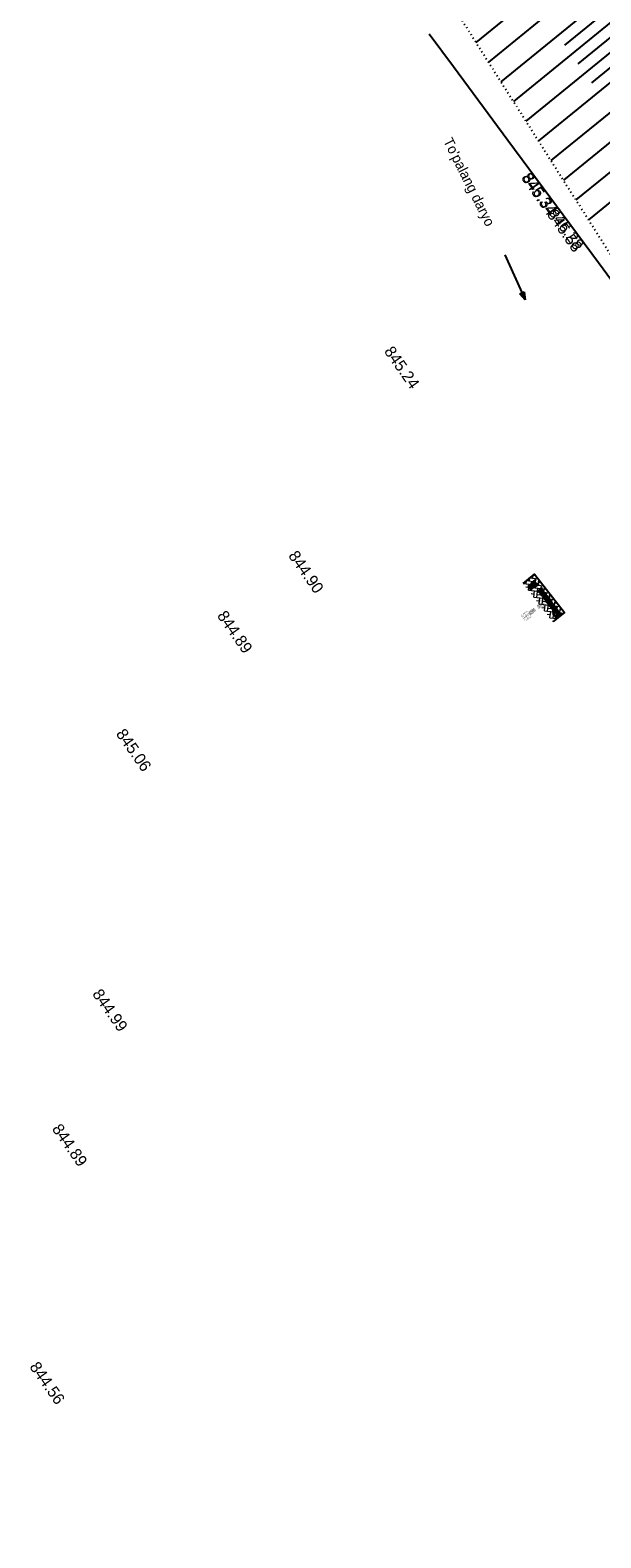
# Model space of a CAD drawing. Header units: millimetres. Extents: x 405709 to 406552, y 4254722 to 4255885.
# Tile 42 of 48: x 405709 to 405759, y 4255680 to 4255810. Entities that reach past the tile are written whole.
import ezdxf

# ---------------------------------------------------------------- set-up
doc = ezdxf.new("R2010")
doc.units = ezdxf.units.MM
doc.header["$LTSCALE"] = 0.5
doc.linetypes.add('CONTI', pattern=[0])
doc.linetypes.add('Контура низ откосов  Штриховая 0.1-0.5 - - - - - - -', pattern=[0.6, 0.1, -0.5])
for name, color, linetype in [('(007) Здания', 7, 'Continuous'), ('(027) Гидрография', 7, 'Continuous'), ('(028) Гидротехн.', 7, 'Continuous'), ('(031) Горизонтали', 42, 'Continuous'), ('(037) Контуры', 7, 'Continuous'), ('PI_OTDEFAULT', 172, 'CONTI'), ('PLEPO', 8, 'Continuous')]:
    doc.layers.add(name, color=color, linetype=linetype)
doc.layers.add('.', color=7, linetype='Continuous', lineweight=15)
doc.layers.add('OBORUDOVANIE', color=251, linetype='Continuous', lineweight=5)
doc.styles.add('BM-431', font='txt')

# ---------------------------------------------------------------- blocks, each defined once
blk = doc.blocks.new('*X10')
at = {"color": 0}
for p, q in [((7.2, 1.35), (7.36, 1.35)), ((7.2, 1.3), (7.53, 1.3)), ((7.2, 1.25), (7.69, 1.25)), ((7.2, 1.2), (7.85, 1.2)), ((7.2, 1.15), (8.01, 1.15)), ((7.2, 1.1), (8.18, 1.1)), ((7.2, 1.05), (8.34, 1.05)), ((7.2, 1), (8.5, 1)), ((7.2, 0.95), (8.34, 0.95)), ((7.2, 0.9), (8.18, 0.9)), ((7.2, 0.85), (8.01, 0.85)), ((7.2, 0.8), (7.85, 0.8)), ((7.2, 0.75), (7.69, 0.75)), ((7.2, 0.7), (7.53, 0.7)), ((7.2, 0.65), (7.36, 0.65))]:
    blk.add_line(p, q, dxfattribs=at)
blk = doc.blocks.new('I02225')
for p, q in [((-1.14, -0.45), (-1.14, 0.35)), ((-1.14, 0.35), (0.16, -0.05)), ((-8.34, -0.05), (0.16, -0.05)), ((0.16, -0.05), (-1.14, -0.45))]:
    blk.add_line(p, q)
blk.add_blockref('*X10', (-8.34, -1.05))
blk = doc.blocks.new('парпорпо')
at = {"layer": 'PLEPO', "color": 0}
for p, q in [((13253, -118, -454), (13733, -118, -454)), ((13253, -144, -454), (13624, -144, -454)), ((13253, -690, -454), (13647, -690, -454)), ((13253, -715, -454), (13812, -715, -454)), ((13285, -99, -454), (13780, -99, -454)), ((13285, -734, -454), (13780, -734, -454)), ((13331, -161, -454), (13331, -192, -454)), ((13331, -161, -454), (13444, -161, -454)), ((13331, -192, -454), (13444, -192, -454)), ((13331, -673, -454), (13331, -641, -454)), ((13331, -641, -454), (13444, -641, -454)), ((13331, -673, -454), (13444, -673, -454)), ((13444, -161, -454), (13444, -192, -454)), ((13444, -164, -454), (13589, -164, -454)), ((13444, -189, -454), (13565, -189, -454)), ((13444, -673, -454), (13444, -641, -454)), ((13444, -645, -454), (13567, -645, -454)), ((13444, -670, -454), (13603, -670, -454)), ((13477, -189, -454), (13457, -420, -454)), ((13457, -420, -454), (13477, -645, -454)), ((13507, -144, -454), (13507, -164, -454)), ((13507, -670, -454), (13507, -690, -454)), ((13532, -144, -454), (13532, -164, -454)), ((13532, -670, -454), (13532, -690, -454)), ((13555, -189, -454), (13554, -202, -454)), ((13554, -636, -454), (13555, -645, -454)), ((13610, -676, -454), (13611, -676, -454)), ((13610, -676, -454), (13610, -676, -454)), ((13684, -202, -454), (13916, -202, -454)), ((13707, -632, -454), (13916, -632, -454)), ((13813, -157, -454), (13916, -157, -454)), ((13862, -676, -454), (13916, -676, -454)), ((13916, -157, -454), (13916, -202, -454)), ((13916, -164, -454), (14315, -164, -454)), ((13916, -189, -454), (14234, -189, -454)), ((13916, -676, -454), (13916, -632, -454)), ((13916, -645, -454), (14234, -645, -454)), ((13916, -670, -454), (14315, -670, -454)), ((13997, -362, -454), (13997, -362, -454)), ((13997, -362, -454), (13999, -472, -454)), ((14003, -189, -454), (14001, -250, -454)), ((14001, -561, -454), (14003, -645, -454)), ((14236, -189, -454), (14236, -255, -454)), ((14236, -334, -454), (14236, -352, -454)), ((14236, -352, -454), (14363, -352, -454)), ((14236, -496, -454), (14236, -482, -454)), ((14236, -482, -454), (14363, -482, -454)), ((14236, -645, -454), (14236, -567, -454)), ((14313, -189, -454), (14361, -189, -454)), ((14313, -645, -454), (14361, -645, -454)), ((14315, -164, -454), (14315, -189, -454)), ((14315, -670, -454), (14315, -645, -454)), ((14361, -189, -454), (14361, -259, -454)), ((14361, -328, -454), (14361, -352, -454)), ((14361, -501, -454), (14361, -482, -454)), ((14361, -645, -454), (14361, -573, -454))]:
    blk.add_line(p, q, dxfattribs=at)
at = {"layer": 'PLEPO', "color": 0, "elevation": -454}
blk.add_lwpolyline([(13477, -291), (13475, -541), (13500, -589), (13541, -627), (13595, -664), (13621, -684), (13669, -695), (13747, -701), (13795, -712), (13836, -724), (13873, -710), (13881, -695), (13853, -667), (13827, -658), (13778, -661), (13730, -647), (13689, -621), (13667, -598), (13724, -592), (13775, -584), (13859, -575), (13936, -569), (13956, -558), (14028, -564), (14096, -566), (14191, -569), (14262, -566), (14300, -555), (14328, -569), (14349, -575), (14395, -569), (14418, -538), (14420, -515), (14406, -501), (14349, -501), (14305, -503), (14274, -506), (14211, -489), (14131, -478), (14030, -480), (13979, -466), (13919, -449), (13804, -417), (13910, -397), (14002, -360), (14045, -352), (14139, -357), (14257, -329), (14305, -329), (14337, -334), (14372, -326), (14412, -309), (14412, -289), (14389, -260), (14303, -257), (14251, -263), (14245, -254), (14176, -257), (14099, -254), (14065, -248), (14019, -257), (13956, -231), (13876, -231), (13798, -234), (13735, -234), (13687, -237), (13672, -223), (13695, -183), (13750, -165), (13818, -157), (13876, -151), (13876, -128), (13853, -114), (13827, -97), (13787, -94), (13724, -122), (13652, -128), (13586, -165), (13515, -246), (13500, -263)], close=True, dxfattribs=at)
for points in [[(13563, -346), (13532, -354), (13500, -383), (13486, -426), (13515, -466), (13543, -483), (13569, -489), (13586, -503), (13621, -498), (13638, -492), (13661, -486), (13692, -480), (13707, -463), (13718, -435), (13724, -426), (13744, -415), (13721, -403), (13721, -380), (13707, -363), (13672, -352), (13644, -349), (13632, -349), (13621, -334), (13575, -331), (13572, -340)], [(13721, -460), (13712, -509), (13678, -564), (13632, -595)], [(13672, -263), (13692, -286), (13707, -317), (13724, -349), (13724, -380)]]:
    blk.add_lwpolyline(points, dxfattribs=at)
at = {"layer": 'PLEPO', "color": 0}
for centre in [(13253, -131, -454), (13253, -703, -454)]:
    blk.add_arc(centre, 12.7, 90, 270, dxfattribs=at)
blk = doc.blocks.new('апрапр')
at = {"layer": 'OBORUDOVANIE', "color": 168, "lineweight": 5}
for p, q in [((-342350, 27223), (-335150, 27223)), ((-342350, 26803), (-335150, 26803)), ((-342350, 26683), (-335150, 26683)), ((-342350, 26263), (-335150, 26263)), ((-342350, 26143), (-335150, 26143)), ((-342350, 25723), (-335150, 25723)), ((-342350, 25603), (-335150, 25603)), ((-342350, 25183), (-335150, 25183)), ((-342350, 25063), (-335150, 25063)), ((-342350, 24643), (-335150, 24643)), ((-327650, 27223), (-334850, 27223)), ((-327650, 26803), (-334850, 26803)), ((-327650, 26683), (-334850, 26683)), ((-327650, 26263), (-334850, 26263)), ((-327650, 26143), (-334850, 26143)), ((-327650, 25723), (-334850, 25723)), ((-327650, 25603), (-334850, 25603)), ((-327650, 25183), (-334850, 25183)), ((-327650, 25063), (-334850, 25063)), ((-327650, 24643), (-334850, 24643))]:
    blk.add_line(p, q, dxfattribs=at)
for points in [[(-342650, 27523), (-342680, 27523, 0.4142136), (-342800, 27403), (-342800, 24463, 0.4142136), (-342680, 24343), (-342650, 24343)], [(-342200, 27223), (-342200, 27403, 0.4142136), (-342320, 27523), (-342350, 27523)], [(-342350, 24343), (-342320, 24343, 0.4142136), (-342200, 24463), (-342200, 24643)], [(-335150, 27523), (-335180, 27523, 0.4142136), (-335300, 27403), (-335300, 27223)], [(-335300, 24643), (-335300, 24463, 0.4142136), (-335180, 24343), (-335150, 24343)], [(-334700, 27223), (-334700, 27403, 0.4142136), (-334820, 27523), (-334850, 27523)], [(-334850, 24343), (-334820, 24343, 0.4142136), (-334700, 24463), (-334700, 24643)], [(-327650, 27523), (-327680, 27523, 0.4142136), (-327800, 27403), (-327800, 27223)], [(-327800, 24643), (-327800, 24463, 0.4142136), (-327680, 24343), (-327650, 24343)], [(-327350, 24343), (-327320, 24343, 0.4142136), (-327200, 24463), (-327200, 27403, 0.4142136), (-327320, 27523), (-327350, 27523)]]:
    blk.add_lwpolyline(points, format="xyb", dxfattribs=at)
at = {"layer": 'OBORUDOVANIE', "color": 5, "lineweight": 15}
for points in [[(-342650, 27708), (-342650, 24158)], [(-342350, 24158), (-342350, 27708)], [(-335150, 27708), (-335150, 24158)], [(-334850, 24158), (-334850, 27708)], [(-327650, 27708), (-327650, 24158)], [(-327350, 24158), (-327350, 27708)]]:
    blk.add_lwpolyline(points, dxfattribs=at)
at = {"layer": 'OBORUDOVANIE', "color": 168, "lineweight": 5}
for points in [[(-342200, 26683), (-342200, 26803)], [(-342200, 26143), (-342200, 26263)], [(-342200, 25603), (-342200, 25723)], [(-342200, 25063), (-342200, 25183)], [(-335300, 26803), (-335300, 26683)], [(-335300, 26263), (-335300, 26143)], [(-335300, 25723), (-335300, 25603)], [(-335300, 25183), (-335300, 25063)], [(-334700, 26683), (-334700, 26803)], [(-334700, 26143), (-334700, 26263)], [(-334700, 25603), (-334700, 25723)], [(-334700, 25063), (-334700, 25183)], [(-327800, 26803), (-327800, 26683)], [(-327800, 26263), (-327800, 26143)], [(-327800, 25723), (-327800, 25603)], [(-327800, 25183), (-327800, 25063)]]:
    blk.add_lwpolyline(points, dxfattribs=at)
at = {"layer": 'OBORUDOVANIE', "color": 5, "lineweight": 15}
for centre, start, end in [((-342500, 27708), 0, 180), ((-342500, 24158), 180, 0), ((-335000, 27708), 0, 180), ((-335000, 24158), 180, 0), ((-327500, 27708), 0, 180), ((-327500, 24158), 180, 0)]:
    blk.add_arc(centre, 150, start, end, dxfattribs=at)
blk = doc.blocks.new('4')
at = {"color": 41, "true_color": 0xffd966, "const_width": 0.1}
blk.add_lwpolyline([(29483.7, 3308.7), (29483.7, 3311.7), (29480.7, 3311.7), (29480.7, 3308.7)], close=True, dxfattribs=at)
at = {"color": 41, "true_color": 0xffd966, "const_width": 0.05}
for points in [[(29481, 3311.4, 1), (29480.8, 3311.4, 1)], [(29480.9, 3310.7, 1), (29480.9, 3310.9, 1)], [(29480.9, 3310.1, 1), (29480.9, 3310.3, 1)], [(29480.9, 3309.4, 1), (29480.9, 3309.6, 1)], [(29480.9, 3308.8, 1), (29480.9, 3309, 1)], [(29481.7, 3311.4, 1), (29481.5, 3311.4, 1)], [(29481.6, 3310.7, 1), (29481.6, 3310.9, 1)], [(29481.6, 3310.1, 1), (29481.6, 3310.3, 1)], [(29481.6, 3309.4, 1), (29481.6, 3309.6, 1)], [(29481.6, 3308.8, 1), (29481.6, 3309, 1)], [(29482.3, 3311.4, 1), (29482.1, 3311.4, 1)], [(29482.2, 3310.7, 1), (29482.2, 3310.9, 1)], [(29482.2, 3310.1, 1), (29482.2, 3310.3, 1)], [(29482.2, 3309.4, 1), (29482.2, 3309.6, 1)], [(29482.2, 3308.8, 1), (29482.2, 3309, 1)], [(29482.9, 3311.4, 1), (29482.7, 3311.4, 1)], [(29482.8, 3310.7, 1), (29482.8, 3310.9, 1)], [(29482.8, 3310.1, 1), (29482.8, 3310.3, 1)], [(29482.8, 3309.4, 1), (29482.8, 3309.6, 1)], [(29482.8, 3308.8, 1), (29482.8, 3309, 1)], [(29483.5, 3311.4, 1), (29483.3, 3311.4, 1)], [(29483.4, 3310.7, 1), (29483.4, 3310.9, 1)], [(29483.4, 3310.1, 1), (29483.4, 3310.3, 1)], [(29483.4, 3309.4, 1), (29483.4, 3309.6, 1)], [(29483.4, 3308.8, 1), (29483.4, 3309, 1)]]:
    blk.add_lwpolyline(points, format="xyb", close=True, dxfattribs=at)
blk = doc.blocks.new('2')
at = {"color": 41, "true_color": 0xffd966, "const_width": 0.1}
blk.add_lwpolyline([(29473.7, 3307.1), (29473.7, 3310.1), (29470.7, 3310.1), (29470.7, 3307.1)], close=True, dxfattribs=at)
for points in [[(29473.4, 3309.8), (29471, 3309.8, 1), (29471, 3309.6), (29473.4, 3309.6, 1)], [(29473.4, 3309.3), (29471, 3309.3, 1), (29471, 3309.1), (29473.4, 3309.1, 1)], [(29473.4, 3308.8), (29471, 3308.8, 1), (29471, 3308.5), (29473.4, 3308.5, 1)], [(29473.4, 3308.2), (29471, 3308.2, 1), (29471, 3308), (29473.4, 3308, 1)], [(29473.4, 3307.7), (29471, 3307.7, 1), (29471, 3307.4), (29473.4, 3307.4, 1)]]:
    blk.add_lwpolyline(points, format="xyb", close=True, dxfattribs=at)

msp = doc.modelspace()

# ---------------------------------------------------------------- hatches: boundary and pattern name
at = {"layer": '.', "transparency": 33554687}
h = msp.add_hatch(dxfattribs=at)
h.set_pattern_fill('AR-HBONE', color=30, scale=0.002625, angle=-51.821)
h.set_pattern_definition([(353.179, (405751.90684, 4255762.1503), (0.296488, 0.233137), [0.8001, -0.2667]), (83.179, (405752.17165, 4255762.11862), (0.296488, 0.233137), [0.8001, -0.2667])])
h.paths.add_polyline_path([(405752.9, 4255762.93), (405755.49, 4255759.63), (405754.5, 4255758.85), (405751.91, 4255762.15)])
at = {"layer": '.', "linetype": 'Continuous'}
h = msp.add_hatch(dxfattribs=at)
h.set_pattern_fill('ANSI31', color=256, scale=0.0693, angle=-51.821)
h.set_pattern_definition([(353.1790192, (405262.064492, 4256424.84093), (0.00102882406, 0.00860118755), [])])
h.paths.add_polyline_path([(405754.93, 4255759.38, 1), (405754.67, 4255759.71)])

# ---------------------------------------------------------------- linework, layer by layer
at = {"layer": '(007) Здания', "linetype": 'Continuous'}
for points in [[(405754.46, 4255759.58), (405754.76, 4255759.2), (405755.14, 4255759.5), (405754.84, 4255759.88)], [(405754.51, 4255759.58), (405754.77, 4255759.25), (405755.09, 4255759.51), (405754.83, 4255759.84)]]:
    msp.add_lwpolyline(points, close=True, dxfattribs=at)
for points in [[(405754.63, 4255759.66), (405754.51, 4255759.58)], [(405754.62, 4255759.65), (405754.51, 4255759.58)], [(405754.61, 4255759.62), (405754.51, 4255759.58)], [(405754.6, 4255759.6), (405754.51, 4255759.58)], [(405754.51, 4255759.58), (405754.59, 4255759.57)], [(405754.59, 4255759.54), (405754.51, 4255759.58)], [(405754.59, 4255759.51), (405754.51, 4255759.58)], [(405754.6, 4255759.49), (405754.51, 4255759.58)], [(405754.61, 4255759.47), (405754.51, 4255759.58)], [(405754.67, 4255759.71), (405754.93, 4255759.38)], [(405754.73, 4255759.74), (405754.83, 4255759.84)], [(405754.74, 4255759.74), (405754.83, 4255759.84)], [(405754.77, 4255759.75), (405754.83, 4255759.84)], [(405754.8, 4255759.75), (405754.83, 4255759.84)], [(405754.83, 4255759.84), (405754.82, 4255759.75)], [(405754.85, 4255759.74), (405754.83, 4255759.84)], [(405754.88, 4255759.74), (405754.83, 4255759.84)], [(405754.9, 4255759.73), (405754.83, 4255759.84)], [(405754.92, 4255759.71), (405754.83, 4255759.84)], [(405754.97, 4255759.43), (405755.09, 4255759.51)], [(405754.98, 4255759.44), (405755.09, 4255759.51)], [(405754.99, 4255759.62), (405755.09, 4255759.51)], [(405754.99, 4255759.46), (405755.09, 4255759.51)], [(405755, 4255759.6), (405755.09, 4255759.51)], [(405755, 4255759.49), (405755.09, 4255759.51)], [(405755.01, 4255759.58), (405755.09, 4255759.51)], [(405755.01, 4255759.55), (405755.09, 4255759.51)], [(405755.09, 4255759.51), (405755.01, 4255759.52)], [(405754.68, 4255759.37), (405754.77, 4255759.25)], [(405754.7, 4255759.36), (405754.77, 4255759.25)], [(405754.72, 4255759.35), (405754.77, 4255759.25)], [(405754.75, 4255759.34), (405754.77, 4255759.25)], [(405754.87, 4255759.35), (405754.77, 4255759.25)], [(405754.77, 4255759.25), (405754.78, 4255759.34)], [(405754.8, 4255759.34), (405754.77, 4255759.25)], [(405754.83, 4255759.34), (405754.77, 4255759.25)], [(405754.86, 4255759.34), (405754.77, 4255759.25)]]:
    msp.add_lwpolyline(points, dxfattribs=at)
msp.add_circle((405754.8, 4255759.54), 0.208, dxfattribs=at)
at = {"layer": '(031) Горизонтали'}
msp.add_polyline3d([(405769.63, 4255774.5, 607), (405766.28, 4255779.13, 607), (405758.42, 4255789.8, 607), (405750.61, 4255800.35, 607), (405745.9, 4255806.71, 607), (405743.8, 4255809.55, 607)], dxfattribs=at)
at = {"layer": '(037) Контуры', "linetype": 'Контура низ откосов  Штриховая 0.1-0.5 - - - - - - -'}
msp.add_lwpolyline([(405726.96, 4255839.42), (405745.52, 4255812.5), (405773.93, 4255767.74), (405784.53, 4255765.91), (405784.89, 4255762.03), (405813.75, 4255730.42), (405835.21, 4255703.08), (405841.33, 4255697.29), (405848.83, 4255677.5), (405868.13, 4255655.24), (405880.51, 4255644.01), (405879.95, 4255637), (405944.54, 4255555.46), (406030.5, 4255451.91), (406057.86, 4255411.1), (406087.34, 4255361.84)], dxfattribs=at)
for p, q in [((405757.25, 4255816.49), (405747.85, 4255808.83)), ((405758.52, 4255814.94), (405748.93, 4255807.13)), ((405759.78, 4255813.39), (405750, 4255805.43)), ((405761.04, 4255811.84), (405751.08, 4255803.73)), ((405760.41, 4255812.62), (405755.48, 4255808.6)), ((405762.3, 4255810.29), (405752.16, 4255802.03)), ((405761.67, 4255811.07), (405756.65, 4255806.97)), ((405762.93, 4255809.52), (405757.82, 4255805.35)), ((405763.57, 4255808.74), (405753.24, 4255800.33)), ((405764.83, 4255807.19), (405754.32, 4255798.63)), ((405766.09, 4255805.64), (405755.4, 4255796.93)), ((405767.35, 4255804.09), (405756.48, 4255795.23)), ((405768.62, 4255802.55), (405757.55, 4255793.53))]:
    msp.add_line(p, q)
at = {"color": 1, "linetype": 'Continuous'}
msp.add_lwpolyline([(405751.91, 4255762.15), (405752.9, 4255762.93), (405755.49, 4255759.63), (405754.5, 4255758.85)], dxfattribs=at)

# ---------------------------------------------------------------- block references
at = {"layer": '(007) Здания', "linetype": 'Continuous', "xscale": 0.000738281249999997, "yscale": 0.000738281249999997, "zscale": 0.000738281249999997, "rotation": 218.1790191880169}
msp.add_blockref('парпорпо', (405760.99, 4255768.08, 0.34), dxfattribs=at)
at = {"layer": '(027) Гидрография', "xscale": 0.4999999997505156, "yscale": 0.4999999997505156, "zscale": 0.4999999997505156, "rotation": 294.4179560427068}
msp.add_blockref('I02225', (405752.08, 4255786.7), dxfattribs=at)
at = {"xscale": 0.1049999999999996, "yscale": 0.1049999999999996, "zscale": 0.1049999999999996, "rotation": 38.17901918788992}
for name, p in [('4', (403533.38, 4253572.66)), ('4', (403533.63, 4253572.85)), ('4', (403533.83, 4253572.6)), ('2', (403534.7, 4253573.7)), ('2', (403534.95, 4253573.89)), ('2', (403535.45, 4253574.28)), ('4', (403534.87, 4253573.82)), ('4', (403535.06, 4253573.58)), ('4', (403533.58, 4253572.41))]:
    msp.add_blockref(name, p, dxfattribs=at)
at = {"layer": 'OBORUDOVANIE', "color": 2, "lineweight": 9, "xscale": 0.0001385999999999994, "yscale": 0.0001385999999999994, "zscale": 0.0001385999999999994, "rotation": 308.179019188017}
msp.add_blockref('апрапр', (405779.89, 4255722.03), dxfattribs=at)

# ---------------------------------------------------------------- texts
at = {"layer": '(028) Гидротехн.', "style": 'BM-431'}
msp.add_text("To'palang daryo", height=0.875, rotation=296.5799, dxfattribs=at).set_placement((405745, 4255800.33))
at = {"layer": 'PI_OTDEFAULT', "color": 250, "ltscale": 3, "style": 'BM-431'}
for s, p in [('845.34', (405751.71, 4255797.14)), ('846.34', (405751.82, 4255797.16)), ('845.58', (405753.94, 4255793.98)), ('846.28', (405754.07, 4255794.17)), ('845.24', (405739.88, 4255782.17)), ('844.90', (405731.61, 4255764.53)), ('844.89', (405725.46, 4255759.35)), ('845.06', (405716.73, 4255749.16)), ('844.99', (405714.69, 4255726.71)), ('844.89', (405711.21, 4255715.07)), ('844.56', (405709.27, 4255694.54))]:
    msp.add_text(s, height=1, rotation=305, dxfattribs=at).set_placement(p)

doc.saveas('drawing.dxf')
